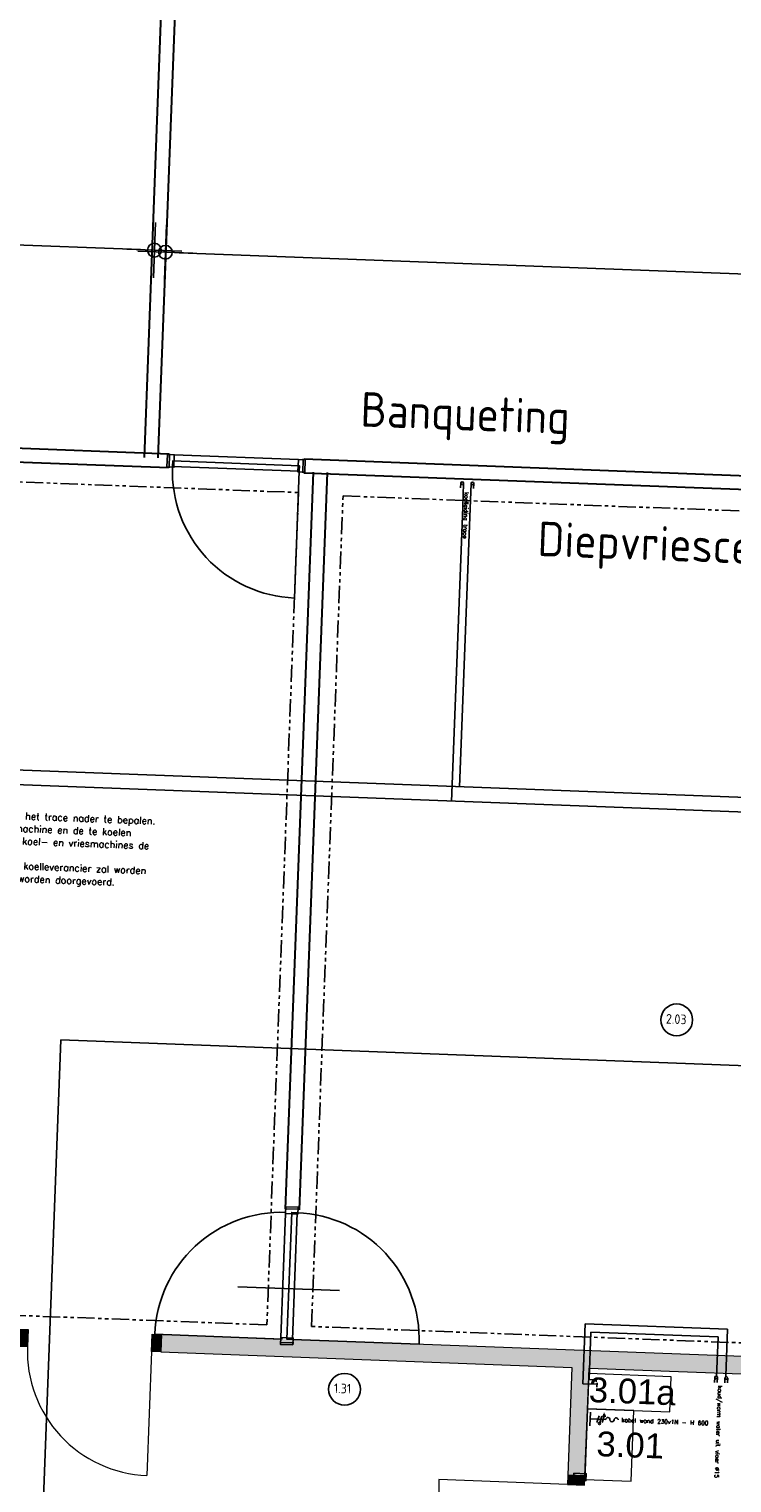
# Model space of a CAD drawing. Header units: millimetres. Extents: x 119024465 to 119292677, y 483022511 to 483148062.
# Tile 128 of 162: x 119218210 to 119223307, y 483062299 to 483072843. Entities that reach past the tile are written whole.
import ezdxf

# ---------------------------------------------------------------- set-up
doc = ezdxf.new("R2010")
doc.units = ezdxf.units.MM
doc.header["$LTSCALE"] = 100
doc.linetypes.add('CONTINUA', pattern=[0])
doc.linetypes.add('PHANTOM', pattern=[2.5, 1.25, -0.25, 0.25, -0.25, 0.25, -0.25])
doc.layers.get('Defpoints').update_dxf_attribs({"linetype": 'CONTINUOUS'})
doc.layers.add('(22) Binnenwanden', color=1, linetype='CONTINUOUS', lineweight=0)
for name, color, linetype in [('01---0-_MAATVOERING', 1, 'CONTINUOUS'), ('02---0-_2MMTEKST', 2, 'CONTINUOUS'), ('04---0-_5MMTEKST', 4, 'CONTINUOUS'), ('12', 4, 'CONTINUOUS'), ('200-3D', 1, 'CONTINUOUS'), ('204', 1, 'CONTINUOUS'), ('204 tekst fdstp', 255, 'CONTINUOUS'), ('2D_PLAN', 7, 'CONTINUOUS'), ('450-2D', 6, 'CONTINUA'), ('63---0--LICHTINST', 7, 'CONTINUOUS'), ('AL31----', 5, 'CONTINUOUS'), ('fdstp techniek', 254, 'CONTINUOUS'), ('INS', 7, 'CONTINUOUS'), ('LAYER22', 12, 'CONTINUOUS'), ('LAYER32', 7, 'CONTINUOUS'), ('M-119--MATEN', 1, 'CONTINUOUS'), ('New_0', 7, 'CONTINUOUS'), ('New_22 Binnenwanden', 7, 'CONTINUOUS'), ('New_22 Binnenwanden Deuren', 7, 'CONTINUOUS'), ('New_22 Binnenwanden Doorsnede-arcering', 7, 'CONTINUOUS'), ('New_22 Binnenwanden Ramen', 7, 'CONTINUOUS'), ('New_82 Losse inrichting.LOSSE INRICHTING', 7, 'CONTINUOUS')]:
    doc.layers.add(name, color=color, linetype=linetype)
doc.styles.add('BURO-012', font='iso.shx', dxfattribs={"height": 1.2})
doc.styles.add('fdstp-1-30', font='txt.shx', dxfattribs={"height": 30, "bigfont": 'gbcbig.shx'})
doc.styles.add('GENERATED_STYLE_1', font='arial.ttf')
doc.styles.add('ROMANS', font='ROMANS.SHX')
doc.dimstyles.new('DIM-100', dxfattribs={"dimscale": 100, "dimtxt": 1, "dimasz": 1, "dimexe": 3, "dimexo": 3, "dimgap": 1, "dimtad": 1, "dimdec": 0, "dimrnd": 1, "dimzin": 0, "dimdsep": 46, "dimtxsty": 'ROMANS', "dimblk1": 'DOT1', "dimblk2": 'DOT1', "dimsah": 1, "dimcen": -3, "dimdle": 1, "dimse1": 1, "dimse2": 1, "dimclrd": 1, "dimclre": 1, "dimclrt": 2, "dimadec": 0, "dimazin": 0, "dimtfac": 0.75, "dimtdec": 0, "dimtix": 1, "dimtmove": 1, "dimatfit": 3, "dimldrblk": 'DOT1', "dimfxl": 1, "dimtvp": 1, "dimtolj": 1, "dimtzin": 0, "dimarcsym": 0})

# ---------------------------------------------------------------- blocks, each defined once
blk = doc.blocks.new('32-PPLAS')
at = {"layer": 'LAYER32', "color": 2, "linetype": 'Continuous'}
blk.add_lwpolyline([(0, 90), (50, 90), (50, 0), (0, 0)], close=True, dxfattribs=at)
blk = doc.blocks.new('32-PPRAS')
at = {"layer": 'LAYER32', "color": 2, "linetype": 'Continuous'}
blk.add_lwpolyline([(0, 90), (-50, 90), (-50, 0), (0, 0)], close=True, dxfattribs=at)
blk = doc.blocks.new('90wisseldeur')
at = {"layer": '204'}
blk.add_line((-412, 593), (325, 593), dxfattribs=at)
at = {"layer": 'LAYER22', "color": 2, "linetype": 'Continuous'}
for points in [[(5, 985), (-95, 985)], [(-95, 15), (5, 15)]]:
    blk.add_lwpolyline(points, dxfattribs=at)
at = {"layer": 'LAYER32', "color": 1, "linetype": 'Continuous'}
for points in [[(-85, 41, -0.414214), (-1004, 960), (-85, 960)], [(-5, 41, 0.414214), (914, 960), (-5, 960)]]:
    blk.add_lwpolyline(points, format="xyb", dxfattribs=at)
for points in [[(-85, 40), (-85, 960), (-45, 960), (-45, 40), (-85, 40), (-85, 960)], [(0, 950), (0, 50)]]:
    blk.add_lwpolyline(points, dxfattribs=at)
at = {"layer": 'LAYER32', "yscale": -1, "rotation": 270.000000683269}
for name, p in [('32-PPLAS', (0, 1000)), ('32-PPRAS', (0, 0))]:
    blk.add_blockref(name, p, dxfattribs=at)
blk = doc.blocks.new('deur90')
at = {"layer": 'LAYER22', "color": 2, "linetype": 'Continuous'}
for points in [[(-227, 1170), (-327, 1170)], [(-327, 200), (-227, 200)]]:
    blk.add_lwpolyline(points, dxfattribs=at)
at = {"layer": 'LAYER32', "color": 1, "linetype": 'Continuous'}
blk.add_lwpolyline([(-317, 225, -0.414214), (-1237, 1145), (-317, 1145)], format="xyb", dxfattribs=at)
for points in [[(-317, 225), (-317, 1145), (-277, 1145), (-277, 225), (-317, 225), (-317, 1145)], [(-232, 1135), (-232, 235)]]:
    blk.add_lwpolyline(points, dxfattribs=at)
at = {"layer": 'LAYER32', "yscale": -1, "rotation": 270.0000006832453}
for name, p in [('32-PPLAS', (-232, 1185)), ('32-PPRAS', (-232, 185))]:
    blk.add_blockref(name, p, dxfattribs=at)
blk = doc.blocks.new('koelleiding trace L')
at = {"layer": '01---0-_MAATVOERING'}
for centre in [(-3, 33), (-3, -41)]:
    blk.add_circle(centre, 9.98, dxfattribs=at)
at = {"layer": 'INS', "color": 4}
for p, q in [((-3, 43), (32, 43)), ((-3, 23), (177, 23)), ((-3, -31), (171, -31)), ((-3, -51), (32, -51))]:
    blk.add_line(p, q, dxfattribs=at)
at = {"layer": 'fdstp techniek', "insert": (61, 10), "char_height": 30, "width": 766.97, "attachment_point": 1, "style": 'fdstp-1-30'}
blk.add_mtext('koelleiding trace', dxfattribs=at)
blk = doc.blocks.new('water k-w vloer L')
at = {"layer": '01---0-_MAATVOERING'}
for centre in [(4, 39), (4, -35)]:
    blk.add_circle(centre, 9.98, dxfattribs=at)
at = {"layer": 'INS', "color": 4}
for p, q in [((4, 49), (39, 49)), ((4, 29), (39, 29)), ((4, -25), (39, -25)), ((4, -45), (39, -45))]:
    blk.add_line(p, q, dxfattribs=at)
at = {"layer": 'fdstp techniek', "insert": (62, 12), "char_height": 30, "width": 853.53, "attachment_point": 1, "style": 'fdstp-1-30'}
blk.add_mtext('koud/warm water uit vloer %%C15', dxfattribs=at)
blk = doc.blocks.new('kabel wand 230V L')
at = {"layer": '01---0-_MAATVOERING'}
blk.add_line((-1, 48), (-1, -52), dxfattribs=at)
at = {"layer": '04---0-_5MMTEKST'}
blk.add_line((-1, -2), (114, -2), dxfattribs=at)
at = {"layer": '63---0--LICHTINST'}
for p, q in [((50, -26), (63, 22)), ((70, -26), (83, 22)), ((100, 22), (87, -26)), ((113, 22), (87, 22)), ((107, 32), (93, 32)), ((103, 42), (97, 42))]:
    blk.add_line(p, q, dxfattribs=at)
blk.add_circle((68, -33), 7.49, dxfattribs=at)
at = {"layer": 'INS', "color": 4}
for centre, start, end in [((128, -2), 0, 180), ((188, -2), 0, 180), ((158, -2), 180, 0)]:
    blk.add_arc(centre, 15, start, end, dxfattribs=at)
at = {"layer": 'fdstp techniek', "insert": (227, 14), "char_height": 30, "width": 775.51, "attachment_point": 1, "style": 'fdstp-1-30'}
blk.add_mtext('kabel wand 230v1N - H 600', dxfattribs=at)
blk = doc.blocks.new('tekst koel en vriesleiding')
at = {"layer": '04---0-_5MMTEKST'}
blk.add_line((-63, -50), (1565, -50), dxfattribs=at)
at = {"layer": '02---0-_2MMTEKST', "linetype": 'Continuous', "style": 'ROMANS'}
blk.add_text('KOEL- & VRIESLEIDINGEN', height=70, dxfattribs=at).set_placement((-42, -11))
at = {"layer": 'fdstp techniek', "linetype": 'Continuous', "ltscale": 20, "style": 'ROMANS'}
for s, p in [(' Koel- en vriesleidingen geisoleerd diam. 60 mm. ; het trace nader te bepalen.', (105, -133)), (' De pers- en zuigleiding naar en vanaf koel/vriesmachine en de te koelen ', (105, -224)), (' apparatuur alsmede de electr. leidingen tussen de koel- en vriesmachines de ', (105, -315)), ('    schakelkast, en te koelen apparatuur. ', (-46, -405)), ('    Deze leidingen waarvan het trace in overleg met de koelleverancier zal worden ', (-46, -495)), ('    vastgesteld zal door de vloer of vanuit het plafond worden doorgevoerd.', (-54, -587))]:
    blk.add_text(s, height=50, dxfattribs=at).set_placement(p)
blk = doc.blocks.new('DOT1')
at = {"layer": 'M-119--MATEN', "linetype": 'ByBlock'}
for p, q in [((0, -2), (0, 2)), ((-2, 0), (2, 0))]:
    blk.add_line(p, q, dxfattribs=at)
blk.add_circle((0, 0), 0.5, dxfattribs=at)
blk = doc.blocks.new('*D455')
at = {"layer": '12', "color": 1, "lineweight": -2, "transparency": 16777216}
blk.add_line((119232301, 483070728), (119219299, 483071221), dxfattribs=at)
at = {"layer": 'Defpoints', "color": 0, "transparency": 16777216}
for p in [(119219199, 483071225), (119219191, 483071036), (119232393, 483070535)]:
    blk.add_point(p, dxfattribs=at)
at = {"layer": '12', "color": 1, "lineweight": -2, "transparency": 16777216, "xscale": 100, "yscale": 100, "zscale": 100}
for p, rotation in [((119219199, 483071225), 177.8278999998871), ((119232401, 483070724), 357.8278999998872)]:
    blk.add_blockref('DOT1', p, dxfattribs=dict(at, rotation=rotation))
at = {"layer": '12', "color": 2, "transparency": 16777216, "insert": (119225805, 483071124), "char_height": 100, "attachment_point": 5, "rotation": 357.8279, "style": 'ROMANS'}
blk.add_mtext('\\A1;13211', dxfattribs=at)
blk = doc.blocks.new('*D466')
at = {"layer": '204 tekst fdstp', "color": 1, "lineweight": -2, "transparency": 16777216}
blk.add_line((119219019, 483071244), (119209440, 483071607), dxfattribs=at)
at = {"layer": 'Defpoints', "color": 0, "transparency": 16777216}
for p in [(119209340, 483071611), (119209340, 483071599), (119219119, 483071228)]:
    blk.add_point(p, dxfattribs=at)
at = {"layer": '204 tekst fdstp', "color": 1, "lineweight": -2, "transparency": 16777216, "xscale": 100, "yscale": 100, "zscale": 100}
for p, rotation in [((119209340, 483071611), 177.8278999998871), ((119219119, 483071240), 357.8278999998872)]:
    blk.add_blockref('DOT1', p, dxfattribs=dict(at, rotation=rotation))
at = {"layer": '204 tekst fdstp', "color": 2, "transparency": 16777216, "insert": (119214235, 483071575), "char_height": 100, "attachment_point": 5, "rotation": 357.8279, "style": 'ROMANS'}
blk.add_mtext('\\A1;9786', dxfattribs=at)
blk = doc.blocks.new('D1 24[32]_1')
at = {"layer": 'New_22 Binnenwanden Doorsnede-arcering', "linetype": 'Continuous', "lineweight": 0, "true_color": 0x000000}
for points in [[(-20270, 41726), (-20270, 41601), (-20203, 41601), (-20203, 41726)], [(-19236, 41601), (-19236, 41726), (-19303, 41726), (-19303, 41601)]]:
    blk.add_hatch(color=18, dxfattribs=at).paths.add_polyline_path(points)
at = {"layer": 'New_22 Binnenwanden Deuren', "color": 1, "linetype": 'Continuous', "lineweight": 0}
for p, q in [((-20270, 41726), (-20203, 41726)), ((-20270, 41601), (-20270, 41726)), ((-20203, 41726), (-20203, 41601)), ((-19303, 41601), (-19303, 41726)), ((-19303, 41726), (-19236, 41726)), ((-19236, 41726), (-19236, 41601)), ((-20203, 41601), (-20270, 41601)), ((-19236, 41601), (-19303, 41601)), ((-19303, 41601), (-19303, 40701))]:
    blk.add_line(p, q, dxfattribs=at)
at = {"layer": 'New_22 Binnenwanden Deuren', "color": 2, "linetype": 'Continuous', "lineweight": 0}
for p, q in [((-20270, 41601), (-20270, 41726)), ((-20270, 41601), (-20270, 41726)), ((-19236, 41601), (-19236, 41726)), ((-19236, 41601), (-19236, 41726))]:
    blk.add_line(p, q, dxfattribs=at)
at = {"layer": 'New_22 Binnenwanden Deuren', "color": 9, "linetype": 'Continuous', "lineweight": 0}
blk.add_arc((-19303, 41601), 900, 180, 270, dxfattribs=at)
blk = doc.blocks.new('Wall_74_1', base_point=(-6291, 41664))
at = {"layer": 'New_22 Binnenwanden Doorsnede-arcering', "linetype": 'Continuous', "lineweight": 0, "true_color": 0x000000}
blk.add_hatch(color=18, dxfattribs=at).paths.add_polyline_path([(-19236, 41726), (-19236, 41601), (-14311, 41601), (-14311, 41726)])
at = {"layer": 'New_22 Binnenwanden', "color": 2, "linetype": 'Continuous', "lineweight": 0}
blk.add_line((-19236, 41601), (-19236, 41726), dxfattribs=at)
at = {"layer": 'New_22 Binnenwanden', "color": 2, "linetype": 'Continuous', "lineweight": 0, "flags": 128}
for points in [[(-18358, 41726), (-19236, 41726)], [(-14311, 41726), (-18233, 41726)], [(-19236, 41601), (-16253, 41601)], [(-16128, 41601), (-14311, 41601)]]:
    blk.add_lwpolyline(points, dxfattribs=at)
at = {"layer": 'New_22 Binnenwanden Deuren', "color": 9, "linetype": 'Continuous', "lineweight": 0}
blk.add_blockref('D1 24[32]_1', (0, 0), dxfattribs=at)
blk = doc.blocks.new('R1 24[4]_1')
at = {"layer": 'New_22 Binnenwanden Doorsnede-arcering', "linetype": 'Continuous', "lineweight": 0, "true_color": 0x000000}
for points in [[(-16128, 38772), (-16253, 38772), (-16253, 38705), (-16128, 38705)], [(-16253, 33573), (-16128, 33573), (-16128, 33640), (-16253, 33640)]]:
    blk.add_hatch(color=18, dxfattribs=at).paths.add_polyline_path(points)
at = {"layer": 'New_22 Binnenwanden Ramen', "color": 9, "linetype": 'Continuous', "lineweight": 0}
for p, q in [((-16253, 38772), (-16253, 33573)), ((-16128, 38772), (-16128, 33573))]:
    blk.add_line(p, q, dxfattribs=at)
at = {"layer": 'New_22 Binnenwanden Ramen', "color": 1, "linetype": 'Continuous', "lineweight": 0}
for p, q in [((-16253, 38705), (-16253, 38772)), ((-16128, 38705), (-16253, 38705)), ((-16253, 33640), (-16253, 38705)), ((-16128, 38772), (-16128, 38705)), ((-16128, 38705), (-16128, 33640)), ((-16253, 33573), (-16253, 33640)), ((-16253, 33640), (-16128, 33640)), ((-16128, 33640), (-16128, 33573))]:
    blk.add_line(p, q, dxfattribs=at)
at = {"layer": 'New_22 Binnenwanden Ramen', "color": 2, "linetype": 'Continuous', "lineweight": 0}
for p, q in [((-16128, 38772), (-16253, 38772)), ((-16128, 38772), (-16253, 38772)), ((-16128, 33573), (-16253, 33573)), ((-16128, 33573), (-16253, 33573))]:
    blk.add_line(p, q, dxfattribs=at)
blk = doc.blocks.new('D1 24[39]_1')
at = {"layer": 'New_22 Binnenwanden Doorsnede-arcering', "linetype": 'Continuous', "lineweight": 0, "true_color": 0x000000}
for points in [[(-16253, 33553), (-16253, 33486), (-16128, 33486), (-16128, 33553)], [(-16128, 32519), (-16128, 32586), (-16253, 32586), (-16253, 32519)]]:
    blk.add_hatch(color=18, dxfattribs=at).paths.add_polyline_path(points)
at = {"layer": 'New_22 Binnenwanden Deuren', "color": 1, "linetype": 'Continuous', "lineweight": 0}
for p, q in [((-16253, 33553), (-16253, 33486)), ((-16128, 33553), (-16253, 33553)), ((-16128, 33486), (-16128, 33553)), ((-16253, 33486), (-17153, 33486)), ((-16253, 33486), (-16128, 33486)), ((-16128, 32586), (-16253, 32586)), ((-16253, 32586), (-16253, 32519)), ((-16128, 32519), (-16128, 32586)), ((-16253, 32519), (-16128, 32519))]:
    blk.add_line(p, q, dxfattribs=at)
at = {"layer": 'New_22 Binnenwanden Deuren', "color": 2, "linetype": 'Continuous', "lineweight": 0}
for p, q in [((-16253, 33553), (-16128, 33553)), ((-16253, 33553), (-16128, 33553)), ((-16253, 32519), (-16128, 32519)), ((-16253, 32519), (-16128, 32519))]:
    blk.add_line(p, q, dxfattribs=at)
at = {"layer": 'New_22 Binnenwanden Deuren', "color": 9, "linetype": 'Continuous', "lineweight": 0}
blk.add_arc((-16253, 33486), 900, 180, 270, dxfattribs=at)
blk = doc.blocks.new('D2 24[40]_1')
at = {"layer": 'New_22 Binnenwanden Doorsnede-arcering', "linetype": 'Continuous', "lineweight": 0, "true_color": 0x000000}
for points in [[(-16253, 40819), (-16253, 40752), (-16128, 40752), (-16128, 40819)], [(-16128, 38819), (-16128, 38886), (-16253, 38886), (-16253, 38819)]]:
    blk.add_hatch(color=18, dxfattribs=at).paths.add_polyline_path(points)
at = {"layer": 'New_22 Binnenwanden Deuren', "color": 1, "linetype": 'Continuous', "lineweight": 0}
for p, q in [((-16253, 40819), (-16253, 40752)), ((-16128, 40819), (-16253, 40819)), ((-16128, 40752), (-16128, 40819)), ((-16253, 40752), (-17186, 40752)), ((-16253, 40752), (-16128, 40752)), ((-16253, 38886), (-17186, 38886)), ((-16128, 38886), (-16253, 38886)), ((-16253, 38886), (-16253, 38819)), ((-16253, 38819), (-16128, 38819)), ((-16128, 38819), (-16128, 38886))]:
    blk.add_line(p, q, dxfattribs=at)
at = {"layer": 'New_22 Binnenwanden Deuren', "color": 2, "linetype": 'Continuous', "lineweight": 0}
for p, q in [((-16253, 40819), (-16128, 40819)), ((-16253, 40819), (-16128, 40819)), ((-16253, 38819), (-16128, 38819)), ((-16253, 38819), (-16128, 38819))]:
    blk.add_line(p, q, dxfattribs=at)
at = {"layer": 'New_22 Binnenwanden Deuren', "color": 9, "linetype": 'Continuous', "lineweight": 0}
for centre, start, end in [((-16253, 40752), 180, 270), ((-16253, 38886), 90, 180)]:
    blk.add_arc(centre, 933, start, end, dxfattribs=at)
blk = doc.blocks.new('Wall_78_1', base_point=(-16191, 41664))
at = {"layer": 'New_22 Binnenwanden Doorsnede-arcering', "linetype": 'Continuous', "lineweight": 0, "true_color": 0x000000}
for points in [[(-16253, 41601), (-16253, 40819), (-16128, 40819), (-16128, 41601)], [(-16253, 38772), (-16128, 38772), (-16128, 38819), (-16253, 38819)], [(-16128, 33573), (-16253, 33573), (-16253, 33553), (-16128, 33553)], [(-16253, 32072), (-16128, 32072), (-16128, 32519), (-16253, 32519)]]:
    blk.add_hatch(color=18, dxfattribs=at).paths.add_polyline_path(points)
at = {"layer": 'New_22 Binnenwanden', "color": 2, "linetype": 'Continuous', "lineweight": 0}
for p, q in [((-16253, 40819), (-16128, 40819)), ((-16253, 38819), (-16128, 38819)), ((-16128, 38772), (-16253, 38772)), ((-16128, 33573), (-16253, 33573)), ((-16253, 33553), (-16128, 33553)), ((-16253, 32519), (-16128, 32519))]:
    blk.add_line(p, q, dxfattribs=at)
at = {"layer": 'New_22 Binnenwanden', "color": 2, "linetype": 'Continuous', "lineweight": 0, "flags": 128}
for points in [[(-16253, 41601), (-16253, 40819)], [(-16128, 40819), (-16128, 41601)], [(-16253, 38819), (-16253, 38772)], [(-16128, 38772), (-16128, 38819)], [(-16253, 33573), (-16253, 33553)], [(-16128, 33553), (-16128, 33573)], [(-16253, 32519), (-16253, 32072)], [(-16128, 32072), (-16128, 32519)], [(-16253, 32072), (-16128, 32072)]]:
    blk.add_lwpolyline(points, dxfattribs=at)
at = {"layer": 'New_22 Binnenwanden Deuren', "color": 9, "linetype": 'Continuous', "lineweight": 0}
for name in ['D2 24[40]_1', 'D1 24[39]_1']:
    blk.add_blockref(name, (0, 0), dxfattribs=at)
at = {"layer": 'New_22 Binnenwanden Ramen', "color": 1, "linetype": 'Continuous', "lineweight": 0}
blk.add_blockref('R1 24[4]_1', (0, 0), dxfattribs=at)
blk = doc.blocks.new('Kubus 24[140]_1', base_point=(-16128, 40792))
at = {"layer": 'New_82 Losse inrichting.LOSSE INRICHTING', "color": 2, "linetype": 'Continuous', "lineweight": 0, "flags": 128}
blk.add_lwpolyline([(-15791, 41304), (-16128, 41304), (-16128, 40792), (-15791, 40792)], close=True, dxfattribs=at)
blk = doc.blocks.new('Kubus 24[141]_1', base_point=(-16128, 41304))
at = {"layer": 'New_82 Losse inrichting.LOSSE INRICHTING', "color": 2, "linetype": 'Continuous', "lineweight": 0, "flags": 128}
blk.add_lwpolyline([(-15531, 41560), (-16128, 41560), (-16128, 41304), (-15531, 41304)], close=True, dxfattribs=at)

msp = doc.modelspace()

# ---------------------------------------------------------------- linework, layer by layer
at = {"layer": '(22) Binnenwanden', "lineweight": 30}
for p, q in [((119219046.3, 483069736.8), (119219198.5, 483073749.5)), ((119219146.2, 483069733), (119219298.4, 483073745.7)), ((119219226.1, 483069760.8), (119212597.1, 483070012.2)), ((119219222.3, 483069660.8), (119212593.3, 483069912.3)), ((119231246, 483069304.9), (119220205.8, 483069723.6)), ((119220070.7, 483064284.4), (119220273.5, 483069630.5)), ((119220170.6, 483064280.7), (119220373.4, 483069626.7)), ((119231242.2, 483069205), (119220202, 483069623.7))]:
    msp.add_line(p, q, dxfattribs=at)
at = {"layer": '12'}
for p, q in [((119221354.6, 483069375.1), (119221273.7, 483067242)), ((119221407.9, 483069367.9), (119221331.2, 483067344.9)), ((119211670, 483067715.1), (119234592.7, 483066845.7)), ((119211618, 483067611.5), (119235208.8, 483066716.7)), ((119222242.8, 483063452.7), (119222226.4, 483063019)), ((119223274.8, 483063413.6), (119222242.8, 483063452.7)), ((119222284.9, 483063393.5), (119222271.9, 483063048.2)), ((119223206.2, 483063358.5), (119222284.9, 483063393.5)), ((119223195.1, 483063066.4), (119223206.2, 483063358.5)), ((119223261.9, 483063072.8), (119223274.8, 483063413.6)), ((119222226.4, 483063019), (119222328.3, 483063015.1)), ((119222271.9, 483063048.2), (119222321.7, 483063046.3)), ((119222324.6, 483063063.2), (119222323.4, 483063031.7)), ((119222329.3, 483063025.3), (119222328.1, 483062994.5))]:
    msp.add_line(p, q, dxfattribs=at)
at = {"layer": '204 tekst fdstp'}
for centre in [(119222906.7, 483065657.4), (119220498, 483062978.3)]:
    msp.add_circle(centre, 115.6, dxfattribs=at)
at = {"layer": '450-2D'}
for p, q in [((119218283.7, 483061402.9), (119218439.6, 483065512.3)), ((119218439.6, 483065512.3), (119235833.7, 483064852.5))]:
    msp.add_line(p, q, dxfattribs=at)
at = {"layer": 'AL31----', "linetype": 'PHANTOM'}
for points in [[(119212692.2, 483069765.6), (119220163.7, 483069482.2), (119219934.7, 483063445.7), (119212463.2, 483063729.1)], [(119220486.9, 483069457.7), (119226258.6, 483069238.8), (119226030.1, 483063214.5), (119220258.4, 483063433.5)]]:
    msp.add_lwpolyline(points, close=True, dxfattribs=at)
at = {"layer": 'LAYER22', "color": 2, "linetype": 'Continuous'}
msp.add_lwpolyline([(119222154.7, 483062354.1), (119222254.6, 483062350.3)], dxfattribs=at)

# ---------------------------------------------------------------- block references
at = {"layer": '12'}
for name, p, rotation in [('koelleiding trace L', (119221392, 483069545.2), 267.8279000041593), ('tekst koel en vriesleiding', (119216274.3, 483067316.2), 357.8278999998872), ('kabel wand 230V L', (119222279.6, 483062765.6), 357.8278999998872)]:
    msp.add_blockref(name, p, dxfattribs=dict(at, rotation=rotation))
at = {"layer": '200-3D', "xscale": -1, "rotation": 267.8278999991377}
msp.add_blockref('deur90', (119219037.5, 483069996.6), dxfattribs=at)
at = {"layer": '200-3D', "rotation": 177.8279000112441}
msp.add_blockref('90wisseldeur', (119220071.8, 483064302.4), dxfattribs=at)
at = {"layer": '2D_PLAN', "rotation": 267.8278999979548}
msp.add_blockref('water k-w vloer L', (119223227.6, 483063065.7), dxfattribs=at)
at = {"layer": 'LAYER32', "xscale": -1, "yscale": -1, "rotation": 267.8278993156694}
msp.add_blockref('32-PPRAS', (119222250.2, 483062365.5), dxfattribs=at)
at = {"layer": 'New_22 Binnenwanden', "color": 2, "lineweight": 0, "rotation": 357.8278999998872}
for name, p in [('Wall_74_1', (119232103.3, 483062822.6)), ('Wall_78_1', (119222210.4, 483063197.8))]:
    msp.add_blockref(name, p, dxfattribs=at)
at = {"layer": 'New_82 Losse inrichting.LOSSE INRICHTING', "color": 2, "linetype": 'Continuous', "lineweight": 0, "rotation": 357.8278999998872}
for name, p in [('Kubus 24[141]_1', (119222259.3, 483062836.3)), ('Kubus 24[140]_1', (119222239.9, 483062324.6))]:
    msp.add_blockref(name, p, dxfattribs=at)

# ---------------------------------------------------------------- texts
at = {"layer": '204 tekst fdstp', "attachment_point": 1, "rotation": 357.8279, "style": 'BURO-012'}
for s, width, insert, char_height in [('Banqueting', 7251.738, (119220620.1, 483070211.9), 250), ('Diepvriescel', 7251.738, (119221904.5, 483069272.4), 250), ('2.03', 500.617, (119222830.3, 483065700.7), 70), ('1.31', 500.617, (119220421.6, 483063021.5), 70)]:
    msp.add_mtext_dynamic_manual_height_columns(s, width=width, gutter_width=6, heights=[0], dxfattribs=dict(at, insert=insert, char_height=char_height))
at = {"layer": 'New_0', "color": 5, "linetype": 'Continuous', "lineweight": 0, "char_height": 180, "attachment_point": 8, "rotation": 357.8279, "style": 'GENERATED_STYLE_1'}
for s, insert in [('\\A1;3.01a', (119222581.3, 483062871.7)), ('\\A1;3.01', (119222566.5, 483062482.2))]:
    msp.add_mtext(s, dxfattribs=dict(at, insert=insert))

# ---------------------------------------------------------------- dimensions: what is measured, and where the dimension line sits
at = {"layer": '12'}
dim = msp.add_linear_dim(base=(119219198.6, 483071224.7), p1=(119232393.5, 483070535.5), p2=(119219191.5, 483071036.2), angle=357.8279, dimstyle='DIM-100', dxfattribs=at)
dim.commit()
dim.dimension.update_dxf_attribs({"geometry": '*D455', "text_midpoint": (119225805.3, 483071124.2)})
at = {"layer": '204 tekst fdstp'}
dim = msp.add_linear_dim(base=(119209340.2, 483071610.9), p1=(119219118.5, 483071228.5), p2=(119209339.8, 483071599.4), angle=357.8279, dimstyle='DIM-100', dxfattribs=at)
dim.commit()
dim.dimension.update_dxf_attribs({"geometry": '*D466', "text_midpoint": (119214235.3, 483071575.3)})

doc.saveas('drawing.dxf')
